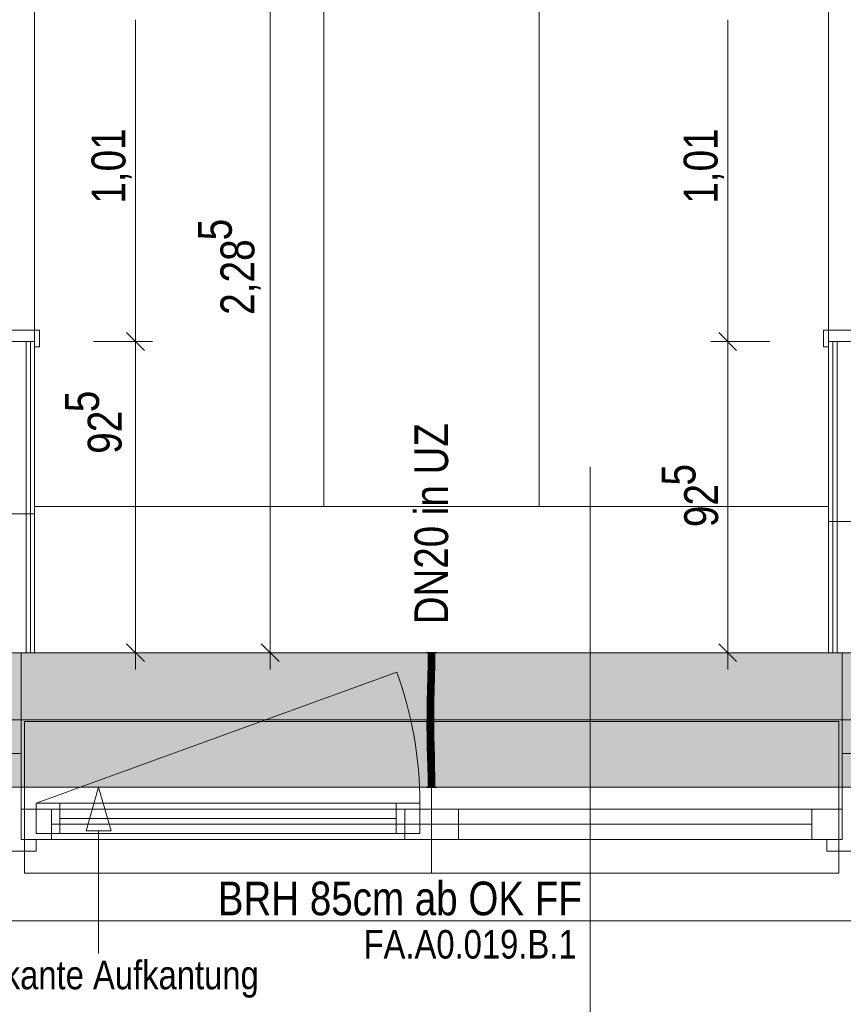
# Model space of a CAD drawing. Extents: x -620 to 300, y 62 to 1162.
# Tile 20 of 93: x -233 to -184, y 203 to 261. Entities that reach past the tile are written whole.
import ezdxf
from ezdxf.lldxf.tags import DXFTag

# ---------------------------------------------------------------- set-up
doc = ezdxf.new("R2010")
doc.units = 0
doc.layers.get('0').update_dxf_attribs({"lineweight": 13})
for name, color, linetype, lineweight, true_color in [('00 -Bauelemente -Dämmung innen', 7, 'Continuous', 9, 0xff7fe6), ('00 -Bauelemente -Gipskarton', 7, 'Continuous', 9, 0xff7fe6), ('30 -33 Aussenwände- 7 Fassade_ Elemente', 7, 'Continuous', 9, 0x00aacc), ('30 -34 Innenwände- 2 nichttragend', 7, 'Continuous', 18, 0xff7fe6), ('30 -34 Innenwände- 4 Türen_Fenster', 7, 'Continuous', 15, 0x9955ff), ('30 -35 Decken- 1 Konstruktion-Träger- Stahlbeton', 7, 'Continuous', 13, 0x33aa00), ('70 -72 Beschriftung- 1 Beschriftung allgemein', 7, 'Continuous', 9, 0xff6633), ('70 -72 Beschriftung- 2 Beschriftung Bauteile', 7, 'Continuous', 9, 0x9999ff), ('70 -72 Beschriftung- 8 barrierefrei', 7, 'fein_strichliert-A06G94JU8I', 9, 0x888888), ('70 -75 Raumstempel-2 Verweislinie', 7, 'Continuous', 9, 0xff6600), ('70 -76 Bemaßung- 2 Allgemein', 9, 'Continuous', 5, 0x808080), ('E_Leerrohr 20', 7, 'Continuous', 13, 0xcc0099), ('E_Leerrohr 20-Shading', 7, 'Continuous', 13, 0xcc0099), ('iwb_Schraffur_Unterzug', 7, 'Continuous', 5, 0xffffcc)]:
    doc.layers.add(name, color=color, linetype=linetype, lineweight=lineweight, true_color=true_color)
for name, color, linetype, lineweight in [('70 -71 Achsen- 1 Gebäudeachsen', 7, 'STRICHPUNKT2-A06G94JT8I', 18), ('70 -75 Raumstempel- 3 Wandstempel', 7, 'Continuous', 50), ('Detailelementbeschriftung', 7, 'Continuous', 9)]:
    doc.layers.add(name, color=color, linetype=linetype, lineweight=lineweight)
doc.styles.get("Standard").update_dxf_attribs({"font": 'ARIALN.TTF'})
tags = doc.linetypes.add('fein_strichliert-A06G94JU8I', pattern=[4, 1, -2, 1]).pattern_tags.tags
tags[8:9] = [DXFTag(74, 4), DXFTag(75, 0), DXFTag(340, '0'), DXFTag(46, 0.0), DXFTag(50, 0.0), DXFTag(44, 0.0), DXFTag(45, 0.0)]
tags[6:7] = [DXFTag(74, 4), DXFTag(75, 0), DXFTag(340, '0'), DXFTag(46, 0.0), DXFTag(50, 0.0), DXFTag(44, 0.0), DXFTag(45, 0.0)]
tags[4:5] = [DXFTag(74, 4), DXFTag(75, 0), DXFTag(340, '0'), DXFTag(46, 0.0), DXFTag(50, 0.0), DXFTag(44, 0.0), DXFTag(45, 0.0)]
tags = doc.linetypes.add('STRICHPUNKT2', pattern=[12.7, 6.35, -3.175, 0, -3.175]).pattern_tags.tags
tags[10:11] = [DXFTag(74, 4), DXFTag(75, 0), DXFTag(340, '0'), DXFTag(46, 0.0), DXFTag(50, 0.0), DXFTag(44, 0.0), DXFTag(45, 0.0)]
tags[8:9] = [DXFTag(74, 4), DXFTag(75, 0), DXFTag(340, '0'), DXFTag(46, 0.0), DXFTag(50, 0.0), DXFTag(44, 0.0), DXFTag(45, 0.0)]
tags[6:7] = [DXFTag(74, 4), DXFTag(75, 0), DXFTag(340, '0'), DXFTag(46, 0.0), DXFTag(50, 0.0), DXFTag(44, 0.0), DXFTag(45, 0.0)]
tags[4:5] = [DXFTag(74, 4), DXFTag(75, 0), DXFTag(340, '0'), DXFTag(46, 0.0), DXFTag(50, 0.0), DXFTag(44, 0.0), DXFTag(45, 0.0)]
tags = doc.linetypes.add('STRICHPUNKT2-A06G94JT8I', pattern=[12.7, 6.35, -3.175, 0, -3.175]).pattern_tags.tags
tags[10:11] = [DXFTag(74, 4), DXFTag(75, 0), DXFTag(340, '0'), DXFTag(46, 0.0), DXFTag(50, 0.0), DXFTag(44, 0.0), DXFTag(45, 0.0)]
tags[8:9] = [DXFTag(74, 4), DXFTag(75, 0), DXFTag(340, '0'), DXFTag(46, 0.0), DXFTag(50, 0.0), DXFTag(44, 0.0), DXFTag(45, 0.0)]
tags[6:7] = [DXFTag(74, 4), DXFTag(75, 0), DXFTag(340, '0'), DXFTag(46, 0.0), DXFTag(50, 0.0), DXFTag(44, 0.0), DXFTag(45, 0.0)]
tags[4:5] = [DXFTag(74, 4), DXFTag(75, 0), DXFTag(340, '0'), DXFTag(46, 0.0), DXFTag(50, 0.0), DXFTag(44, 0.0), DXFTag(45, 0.0)]

# ---------------------------------------------------------------- blocks, each defined once
blk = doc.blocks.new('Shading-A06G94IR8I', base_point=(-208.538, 220.71))
at = {"layer": 'E_Leerrohr 20-Shading', "color": 223, "true_color": 0xc67fb4}
for points in [[(-208.819, 223.614), (-208.877, 223.614), (-208.825, 222.891), (-208.884, 222.892)], [(-208.522, 223.614), (-208.536, 223.614), (-208.53, 222.886), (-208.542, 222.887)], [(-208.488, 222.886), (-208.477, 223.614), (-208.53, 222.886), (-208.522, 223.614)], [(-208.484, 222.886), (-208.477, 223.614), (-208.488, 222.886)], [(-208.825, 222.891), (-208.884, 222.892), (-208.842, 222.167), (-208.899, 222.169)], [(-208.84, 222.167), (-208.825, 222.891), (-208.842, 222.167)], [(-208.53, 222.886), (-208.542, 222.887), (-208.55, 222.16), (-208.558, 222.16)], [(-208.55, 222.16), (-208.534, 222.16), (-208.53, 222.886), (-208.512, 222.886)], [(-208.534, 222.16), (-208.514, 222.159), (-208.512, 222.886), (-208.488, 222.886)], [(-208.499, 222.159), (-208.484, 222.886), (-208.514, 222.159), (-208.488, 222.886)], [(-208.842, 222.167), (-208.899, 222.169), (-208.865, 221.443), (-208.919, 221.444)], [(-208.865, 221.443), (-208.861, 221.443), (-208.842, 222.167), (-208.84, 222.167)], [(-208.861, 221.443), (-208.86, 221.443), (-208.84, 222.167)], [(-208.55, 222.16), (-208.558, 222.16), (-208.575, 221.435), (-208.577, 221.435)], [(-208.55, 222.16), (-208.575, 221.435), (-208.549, 222.16), (-208.572, 221.435)], [(-208.572, 221.435), (-208.561, 221.435), (-208.549, 222.16), (-208.534, 222.16)], [(-208.561, 221.435), (-208.548, 221.435), (-208.534, 222.16), (-208.514, 222.159)], [(-208.519, 221.434), (-208.499, 222.159), (-208.548, 221.435), (-208.514, 222.159)], [(-208.938, 220.719), (-208.873, 221.169), (-208.919, 221.444), (-208.865, 221.443)], [(-208.865, 221.443), (-208.873, 221.169), (-208.861, 221.443), (-208.867, 221.207)], [(-208.867, 221.207), (-208.866, 221.217), (-208.861, 221.443), (-208.86, 221.443)], [(-208.575, 221.435), (-208.584, 221.174), (-208.572, 221.435), (-208.583, 221.064)], [(-208.575, 221.435), (-208.577, 221.435), (-208.584, 221.174)], [(-208.583, 221.064), (-208.582, 220.868), (-208.572, 221.435), (-208.561, 221.435)], [(-208.582, 220.868), (-208.58, 220.711), (-208.561, 221.435), (-208.548, 221.435)], [(-208.538, 220.71), (-208.519, 221.434), (-208.58, 220.711), (-208.548, 221.435)], [(-208.888, 220.718), (-208.938, 220.719), (-208.912, 219.991), (-208.951, 219.992)], [(-208.888, 220.718), (-208.883, 220.848), (-208.938, 220.719), (-208.873, 221.169)], [(-208.893, 219.991), (-208.879, 220.718), (-208.912, 219.991), (-208.888, 220.718)], [(-208.879, 220.718), (-208.866, 221.217), (-208.888, 220.718)], [(-208.873, 221.169), (-208.883, 220.848), (-208.867, 221.207), (-208.869, 221.153)], [(-208.869, 221.153), (-208.866, 221.217), (-208.867, 221.207)], [(-208.584, 221.174), (-208.596, 220.711), (-208.583, 221.064), (-208.594, 220.711)], [(-208.594, 220.711), (-208.587, 220.711), (-208.583, 221.064), (-208.582, 220.868)], [(-208.587, 220.711), (-208.58, 220.711), (-208.582, 220.868)], [(-208.607, 219.988), (-208.587, 220.711), (-208.61, 219.988), (-208.594, 220.711)], [(-208.594, 220.711), (-208.596, 220.711), (-208.61, 219.988)], [(-208.603, 219.988), (-208.58, 220.711), (-208.607, 219.988), (-208.587, 220.711)], [(-208.603, 219.988), (-208.602, 219.988), (-208.593, 220.316)], [(-208.602, 219.988), (-208.58, 220.711), (-208.593, 220.316)], [(-208.602, 219.988), (-208.551, 219.987), (-208.58, 220.711), (-208.538, 220.71)], [(-208.917, 219.264), (-208.914, 219.631), (-208.954, 219.264), (-208.953, 219.631)], [(-208.914, 219.631), (-208.912, 219.991), (-208.953, 219.631), (-208.951, 219.992)], [(-208.896, 219.264), (-208.893, 219.991), (-208.917, 219.264), (-208.912, 219.991)], [(-208.611, 219.625), (-208.612, 219.463), (-208.606, 219.625), (-208.61, 219.325)], [(-208.612, 219.463), (-208.611, 219.625), (-208.611, 219.625)], [(-208.606, 219.625), (-208.603, 219.988), (-208.611, 219.625), (-208.607, 219.988)], [(-208.611, 219.625), (-208.607, 219.988), (-208.611, 219.625), (-208.61, 219.988)], [(-208.609, 219.265), (-208.554, 219.266), (-208.606, 219.625), (-208.553, 219.624)], [(-208.606, 219.625), (-208.553, 219.624), (-208.602, 219.988), (-208.551, 219.987)], [(-208.606, 219.625), (-208.602, 219.988), (-208.606, 219.698)], [(-208.602, 219.988), (-208.603, 219.988), (-208.606, 219.698)], [(-208.917, 219.264), (-208.954, 219.264), (-208.903, 218.653), (-208.946, 218.653)], [(-208.888, 218.654), (-208.896, 219.264), (-208.903, 218.653), (-208.917, 219.264)], [(-208.613, 219.265), (-208.61, 219.265), (-208.612, 219.463), (-208.61, 219.325)], [(-208.61, 219.265), (-208.609, 219.265), (-208.61, 219.325)], [(-208.595, 218.659), (-208.609, 219.265), (-208.605, 218.659), (-208.61, 219.265)], [(-208.547, 218.66), (-208.554, 219.266), (-208.595, 218.659), (-208.609, 219.265)], [(-208.903, 218.653), (-208.946, 218.653), (-208.878, 218.044), (-208.932, 218.042)], [(-208.873, 218.044), (-208.888, 218.654), (-208.878, 218.044), (-208.903, 218.653)], [(-208.595, 218.659), (-208.605, 218.659), (-208.57, 218.052), (-208.59, 218.052)], [(-208.532, 218.053), (-208.547, 218.66), (-208.57, 218.052), (-208.595, 218.659)], [(-208.932, 218.042), (-208.91, 217.875), (-208.878, 218.044), (-208.869, 217.875)], [(-208.91, 217.875), (-208.932, 218.042), (-208.927, 217.875)], [(-208.913, 217.434), (-208.855, 217.435), (-208.927, 217.875), (-208.91, 217.875)], [(-208.91, 217.875), (-208.855, 217.435), (-208.869, 217.875), (-208.866, 217.806)], [(-208.866, 217.806), (-208.873, 218.044), (-208.878, 218.044)], [(-208.561, 217.878), (-208.57, 218.052), (-208.585, 217.877), (-208.59, 218.052)], [(-208.539, 217.445), (-208.561, 217.878), (-208.572, 217.444), (-208.585, 217.877)], [(-208.527, 217.878), (-208.532, 218.053), (-208.561, 217.878), (-208.57, 218.052)], [(-208.539, 217.445), (-208.514, 217.445), (-208.561, 217.878), (-208.527, 217.878)], [(-208.855, 217.435), (-208.913, 217.434), (-208.837, 216.827), (-208.896, 216.826)], [(-208.539, 217.445), (-208.572, 217.444), (-208.509, 216.836), (-208.555, 216.834)], [(-208.496, 216.836), (-208.514, 217.445), (-208.509, 216.836), (-208.539, 217.445)], [(-208.837, 216.827), (-208.896, 216.826), (-208.825, 216.22), (-208.883, 216.219)], [(-208.824, 216.22), (-208.837, 216.827), (-208.825, 216.22), (-208.837, 216.827)], [(-208.509, 216.836), (-208.555, 216.834), (-208.486, 216.225), (-208.541, 216.224)], [(-208.483, 216.225), (-208.496, 216.836), (-208.486, 216.225), (-208.509, 216.836)], [(-208.825, 216.22), (-208.883, 216.219), (-208.823, 215.614), (-208.877, 215.614)], [(-208.819, 215.614), (-208.824, 216.22), (-208.823, 215.614), (-208.825, 216.22)], [(-208.477, 215.614), (-208.486, 216.225), (-208.536, 215.614), (-208.541, 216.224)], [(-208.477, 215.614), (-208.483, 216.225), (-208.486, 216.225)]]:
    blk.add_solid(points, dxfattribs=at)
at = {"layer": 'E_Leerrohr 20-Shading', "color": 231, "true_color": 0xe17fc9}
for points in [[(-208.712, 223.614), (-208.819, 223.614), (-208.712, 222.889), (-208.825, 222.891)], [(-208.684, 222.889), (-208.677, 223.614), (-208.712, 222.889), (-208.712, 223.614)], [(-208.677, 223.614), (-208.684, 222.889), (-208.679, 222.889)], [(-208.679, 222.889), (-208.673, 222.889), (-208.677, 223.614)], [(-208.673, 222.889), (-208.542, 222.887), (-208.677, 223.614), (-208.536, 223.614)], [(-208.78, 222.89), (-208.825, 222.891), (-208.777, 222.166), (-208.84, 222.167)], [(-208.717, 222.164), (-208.712, 222.889), (-208.777, 222.166), (-208.78, 222.89)], [(-208.699, 222.164), (-208.684, 222.889), (-208.717, 222.164), (-208.712, 222.889)], [(-208.684, 222.889), (-208.699, 222.164), (-208.694, 222.164)], [(-208.684, 222.164), (-208.679, 222.889), (-208.694, 222.164), (-208.684, 222.889)], [(-208.684, 222.164), (-208.662, 222.163), (-208.679, 222.889), (-208.673, 222.889)], [(-208.662, 222.163), (-208.558, 222.16), (-208.673, 222.889), (-208.542, 222.887)], [(-208.777, 222.166), (-208.84, 222.167), (-208.776, 221.441), (-208.86, 221.443)], [(-208.776, 221.441), (-208.732, 221.439), (-208.777, 222.166), (-208.72, 222.164)], [(-208.732, 221.439), (-208.723, 221.439), (-208.72, 222.164), (-208.717, 222.164)], [(-208.719, 221.439), (-208.699, 222.164), (-208.723, 221.439), (-208.717, 222.164)], [(-208.684, 222.164), (-208.699, 222.164), (-208.689, 221.438), (-208.719, 221.439)], [(-208.689, 221.438), (-208.648, 221.437), (-208.684, 222.164), (-208.662, 222.163)], [(-208.648, 221.437), (-208.577, 221.435), (-208.662, 222.163), (-208.558, 222.16)], [(-208.86, 221.443), (-208.866, 221.217), (-208.776, 221.441), (-208.775, 221.358)], [(-208.775, 221.358), (-208.866, 221.217), (-208.775, 220.859)], [(-208.776, 221.441), (-208.775, 221.358), (-208.732, 221.439), (-208.732, 221.426)], [(-208.732, 221.426), (-208.775, 221.358), (-208.743, 220.734), (-208.775, 220.859)], [(-208.738, 220.714), (-208.723, 221.439), (-208.743, 220.734), (-208.732, 221.426)], [(-208.723, 221.439), (-208.738, 220.714), (-208.726, 221.175)], [(-208.732, 221.426), (-208.723, 221.439), (-208.732, 221.439)], [(-208.726, 221.175), (-208.719, 221.439), (-208.723, 221.439)], [(-208.691, 221.175), (-208.689, 221.438), (-208.726, 221.175), (-208.719, 221.439)], [(-208.689, 221.438), (-208.691, 221.175), (-208.648, 221.437), (-208.643, 221.174)], [(-208.648, 221.437), (-208.643, 221.174), (-208.577, 221.435), (-208.584, 221.174)], [(-208.857, 220.717), (-208.879, 220.718), (-208.847, 219.991), (-208.893, 219.991)], [(-208.866, 221.217), (-208.879, 220.718), (-208.857, 220.717)], [(-208.857, 220.717), (-208.774, 220.715), (-208.866, 221.217), (-208.775, 220.859)], [(-208.847, 219.991), (-208.77, 219.99), (-208.857, 220.717), (-208.774, 220.715)], [(-208.775, 220.859), (-208.774, 220.715), (-208.743, 220.734), (-208.743, 220.714)], [(-208.743, 220.714), (-208.738, 220.714), (-208.743, 220.734)], [(-208.726, 221.175), (-208.738, 220.714), (-208.723, 221.175), (-208.734, 220.714)], [(-208.734, 220.714), (-208.72, 220.714), (-208.723, 221.175), (-208.712, 221.175)], [(-208.72, 220.714), (-208.695, 220.713), (-208.712, 221.175), (-208.691, 221.175)], [(-208.691, 221.175), (-208.695, 220.713), (-208.643, 221.174), (-208.635, 220.712)], [(-208.643, 221.174), (-208.635, 220.712), (-208.584, 221.174), (-208.596, 220.711)], [(-208.774, 220.715), (-208.77, 219.99), (-208.743, 220.714), (-208.751, 219.99)], [(-208.751, 219.99), (-208.738, 220.714), (-208.743, 220.714)], [(-208.734, 220.714), (-208.738, 220.714), (-208.748, 219.99), (-208.751, 219.99)], [(-208.73, 219.989), (-208.72, 220.714), (-208.748, 219.99), (-208.734, 220.714)], [(-208.699, 219.989), (-208.695, 220.713), (-208.73, 219.989), (-208.72, 220.714)], [(-208.699, 219.989), (-208.625, 219.988), (-208.695, 220.713), (-208.635, 220.712)], [(-208.635, 220.712), (-208.625, 219.988), (-208.597, 220.711), (-208.618, 219.988)], [(-208.618, 219.988), (-208.61, 219.988), (-208.597, 220.711), (-208.596, 220.711)], [(-208.847, 219.991), (-208.893, 219.991), (-208.845, 219.265), (-208.896, 219.264)], [(-208.847, 219.991), (-208.846, 219.629), (-208.77, 219.99), (-208.766, 219.628)], [(-208.846, 219.629), (-208.845, 219.265), (-208.766, 219.628), (-208.761, 219.265)], [(-208.77, 219.99), (-208.766, 219.628), (-208.751, 219.99), (-208.753, 219.628)], [(-208.762, 219.628), (-208.766, 219.628), (-208.758, 219.265), (-208.761, 219.265)], [(-208.753, 219.628), (-208.762, 219.628), (-208.754, 219.265), (-208.758, 219.265)], [(-208.735, 219.265), (-208.753, 219.628), (-208.754, 219.265)], [(-208.735, 219.265), (-208.73, 219.989), (-208.753, 219.628), (-208.748, 219.99)], [(-208.748, 219.99), (-208.751, 219.99), (-208.753, 219.628)], [(-208.7, 219.462), (-208.699, 219.989), (-208.733, 219.461), (-208.73, 219.989)], [(-208.699, 219.989), (-208.7, 219.462), (-208.625, 219.988), (-208.624, 219.463)], [(-208.61, 219.988), (-208.625, 219.988), (-208.615, 219.463), (-208.624, 219.463)], [(-208.61, 219.988), (-208.615, 219.463), (-208.611, 219.625)], [(-208.615, 219.463), (-208.612, 219.463), (-208.611, 219.625)], [(-208.845, 219.265), (-208.896, 219.264), (-208.85, 218.654), (-208.888, 218.654)], [(-208.85, 218.654), (-208.748, 218.656), (-208.845, 219.265), (-208.761, 219.265)], [(-208.761, 219.265), (-208.748, 218.656), (-208.758, 219.265), (-208.747, 218.656)], [(-208.747, 218.656), (-208.754, 219.265), (-208.758, 219.265)], [(-208.735, 219.265), (-208.754, 219.265), (-208.733, 218.657), (-208.747, 218.656)], [(-208.735, 219.265), (-208.7, 219.265), (-208.733, 219.461), (-208.7, 219.462)], [(-208.698, 218.657), (-208.7, 219.265), (-208.733, 218.657), (-208.735, 219.265)], [(-208.624, 219.463), (-208.7, 219.462), (-208.625, 219.265), (-208.7, 219.265)], [(-208.625, 219.265), (-208.7, 219.265), (-208.629, 219.137)], [(-208.629, 219.137), (-208.7, 219.265), (-208.641, 218.658), (-208.698, 218.657)], [(-208.624, 219.129), (-208.629, 219.137), (-208.637, 218.658), (-208.641, 218.658)], [(-208.637, 218.658), (-208.628, 218.659), (-208.624, 219.129)], [(-208.623, 219.265), (-208.625, 219.265), (-208.624, 219.129), (-208.629, 219.137)], [(-208.613, 219.265), (-208.624, 219.129), (-208.618, 218.659), (-208.628, 218.659)], [(-208.624, 219.463), (-208.625, 219.265), (-208.623, 219.369)], [(-208.625, 219.265), (-208.623, 219.265), (-208.623, 219.369)], [(-208.615, 219.463), (-208.624, 219.463), (-208.62, 219.265), (-208.623, 219.265)], [(-208.623, 219.265), (-208.624, 219.129), (-208.62, 219.265)], [(-208.624, 219.129), (-208.613, 219.265), (-208.62, 219.265)], [(-208.612, 219.463), (-208.615, 219.463), (-208.613, 219.265), (-208.62, 219.265)], [(-208.613, 219.265), (-208.618, 218.659), (-208.605, 218.659)], [(-208.85, 218.654), (-208.888, 218.654), (-208.861, 218.044), (-208.873, 218.044)], [(-208.861, 218.044), (-208.732, 218.048), (-208.85, 218.654), (-208.748, 218.656)], [(-208.732, 218.048), (-208.747, 218.656), (-208.748, 218.656)], [(-208.733, 218.657), (-208.747, 218.656), (-208.728, 218.048), (-208.732, 218.048)], [(-208.693, 218.049), (-208.698, 218.657), (-208.728, 218.048), (-208.733, 218.657)], [(-208.698, 218.657), (-208.693, 218.049), (-208.637, 218.658), (-208.656, 218.05)], [(-208.656, 218.05), (-208.639, 218.05), (-208.637, 218.658), (-208.628, 218.659)], [(-208.639, 218.05), (-208.59, 218.052), (-208.628, 218.659), (-208.605, 218.659)], [(-208.861, 218.044), (-208.873, 218.044), (-208.866, 217.806)], [(-208.866, 217.806), (-208.714, 217.439), (-208.864, 217.875), (-208.727, 217.877)], [(-208.714, 217.439), (-208.866, 217.806), (-208.855, 217.435)], [(-208.727, 217.877), (-208.732, 218.048), (-208.864, 217.875), (-208.861, 218.044)], [(-208.728, 218.048), (-208.732, 218.048), (-208.727, 217.877)], [(-208.688, 217.44), (-208.693, 218.049), (-208.727, 217.877), (-208.728, 218.048)], [(-208.688, 217.44), (-208.727, 217.877), (-208.714, 217.439)], [(-208.693, 218.049), (-208.688, 217.44), (-208.656, 218.05), (-208.675, 217.441)], [(-208.675, 217.441), (-208.652, 217.441), (-208.656, 218.05), (-208.639, 218.05)], [(-208.639, 218.05), (-208.652, 217.441), (-208.585, 217.877), (-208.592, 217.443)], [(-208.639, 218.05), (-208.585, 217.877), (-208.59, 218.052)], [(-208.592, 217.443), (-208.572, 217.444), (-208.585, 217.877)], [(-208.714, 217.439), (-208.855, 217.435), (-208.696, 216.831), (-208.837, 216.827)], [(-208.688, 217.44), (-208.714, 217.439), (-208.683, 216.831), (-208.696, 216.831)], [(-208.688, 217.44), (-208.685, 217.129), (-208.675, 217.441)], [(-208.685, 217.129), (-208.652, 217.441), (-208.675, 217.441)], [(-208.685, 217.129), (-208.683, 216.831), (-208.652, 217.441), (-208.664, 216.832)], [(-208.652, 217.441), (-208.664, 216.832), (-208.592, 217.443), (-208.602, 216.833)], [(-208.602, 216.833), (-208.555, 216.834), (-208.592, 217.443), (-208.572, 217.444)], [(-208.828, 216.828), (-208.837, 216.827), (-208.824, 216.22)], [(-208.683, 216.222), (-208.696, 216.831), (-208.824, 216.22), (-208.828, 216.828)], [(-208.683, 216.831), (-208.696, 216.831), (-208.679, 216.222), (-208.683, 216.222)], [(-208.679, 216.222), (-208.674, 216.222), (-208.683, 216.831), (-208.664, 216.832)], [(-208.664, 216.832), (-208.674, 216.222), (-208.602, 216.833), (-208.611, 216.223)], [(-208.611, 216.223), (-208.541, 216.224), (-208.602, 216.833), (-208.555, 216.834)], [(-208.683, 216.222), (-208.824, 216.22), (-208.677, 215.614), (-208.819, 215.614)], [(-208.679, 216.222), (-208.683, 216.222), (-208.677, 215.614)], [(-208.677, 215.614), (-208.674, 216.222), (-208.679, 216.222)], [(-208.677, 215.614), (-208.536, 215.614), (-208.674, 216.222), (-208.541, 216.224)]]:
    blk.add_solid(points, dxfattribs=at)
blk = doc.blocks.new('Shading-A06G94IT8I', base_point=(-208.677, 222.826))
at = {"layer": 'E_Leerrohr 20-Shading', "color": 213, "true_color": 0xd67fc0}
for points in [[(-209.007, 223.614), (-208.677, 223.614), (-209.007, 223.626), (-208.677, 223.626)], [(-208.877, 222.826), (-208.677, 222.826), (-208.877, 223.614), (-208.677, 223.614)], [(-208.677, 223.626), (-208.677, 223.614), (-208.612, 223.626), (-208.612, 223.614)], [(-208.677, 222.826), (-208.477, 222.826), (-208.677, 223.614), (-208.477, 223.614)], [(-208.612, 223.614), (-208.347, 223.614), (-208.612, 223.626), (-208.347, 223.626)]]:
    blk.add_solid(points, dxfattribs=at)
blk = doc.blocks.new('Shading-A06G94IV8I', base_point=(-208.477, 216.402))
at = {"layer": 'E_Leerrohr 20-Shading', "color": 213, "true_color": 0xd67fc0}
for points in [[(-208.677, 216.402), (-208.877, 216.402), (-208.677, 215.614), (-208.877, 215.614)], [(-208.477, 216.402), (-208.677, 216.402), (-208.477, 215.614), (-208.677, 215.614)], [(-208.677, 215.614), (-209.007, 215.614), (-208.677, 215.602), (-209.007, 215.602)], [(-208.612, 215.614), (-208.677, 215.614), (-208.612, 215.602), (-208.677, 215.602)], [(-208.347, 215.602), (-208.347, 215.614), (-208.612, 215.602), (-208.612, 215.614)]]:
    blk.add_solid(points, dxfattribs=at)
blk = doc.blocks.new('Referenz-A06G94JV8I')
at = {"layer": '00 -Bauelemente -Dämmung innen', "color": 0, "linetype": 'Continuous', "lineweight": -2, "ltscale": 0.13}
for p, q in [((-232.777, 242.114), (-232.777, 223.614)), ((-184.577, 223.614), (-184.577, 242.114))]:
    blk.add_line(p, q, dxfattribs=at)
at = {"layer": '00 -Bauelemente -Gipskarton', "color": 0, "linetype": 'Continuous', "lineweight": -2, "ltscale": 0.13}
for p, q in [((-232.777, 242.114), (-232.777, 223.614)), ((-232.527, 242.114), (-232.527, 223.614)), ((-232.277, 242.114), (-232.277, 223.614)), ((-185.077, 223.614), (-185.077, 242.114)), ((-184.827, 223.614), (-184.827, 242.114)), ((-184.577, 223.614), (-184.577, 242.114))]:
    blk.add_line(p, q, dxfattribs=at)
at = {"layer": '30 -33 Aussenwände- 7 Fassade_ Elemente', "color": 0, "linetype": 'Continuous', "lineweight": -2, "ltscale": 0.13}
for p, q in [((-286.577, 223.614), (-130.777, 223.614)), ((-235.477, 223.614), (-233.077, 223.614)), ((-233.077, 223.614), (-233.077, 217.614)), ((-184.277, 223.614), (-181.877, 223.614)), ((-184.277, 217.614), (-184.277, 223.614)), ((-235.477, 217.614), (-233.077, 217.614)), ((-233.077, 217.614), (-235.477, 217.614)), ((-233.077, 217.614), (-233.077, 212.514)), ((-184.277, 217.614), (-181.877, 217.614)), ((-181.877, 217.614), (-184.277, 217.614)), ((-184.277, 212.514), (-184.277, 217.614)), ((-233.077, 212.514), (-233.077, 214.314)), ((-233.077, 212.514), (-233.077, 214.314)), ((-233.077, 214.314), (-208.677, 214.314)), ((-233.077, 214.314), (-231.277, 214.314)), ((-232.177, 212.864), (-232.177, 214.664)), ((-232.177, 212.864), (-232.177, 214.664)), ((-232.177, 214.664), (-230.777, 214.664)), ((-232.177, 214.664), (-209.377, 214.664)), ((-231.277, 214.314), (-231.277, 212.514)), ((-230.777, 214.664), (-230.777, 212.864)), ((-210.777, 212.864), (-210.777, 214.664)), ((-210.777, 214.664), (-209.377, 214.664)), ((-210.277, 214.314), (-208.677, 214.314)), ((-210.277, 212.514), (-210.277, 214.314)), ((-209.377, 214.664), (-209.377, 212.864)), ((-209.377, 214.664), (-209.377, 212.864)), ((-208.677, 214.314), (-207.077, 214.314)), ((-208.677, 212.514), (-208.677, 214.314)), ((-208.677, 214.314), (-184.277, 214.314)), ((-208.677, 212.514), (-208.677, 214.314)), ((-207.077, 214.314), (-207.077, 212.514)), ((-186.077, 214.314), (-184.277, 214.314)), ((-186.077, 212.514), (-186.077, 214.314)), ((-184.277, 214.314), (-184.277, 212.514)), ((-184.277, 214.314), (-184.277, 212.514)), ((-210.777, 213.764), (-230.777, 213.764)), ((-207.077, 213.414), (-186.077, 213.414)), ((-209.377, 212.864), (-232.177, 212.864)), ((-230.777, 212.864), (-232.177, 212.864)), ((-209.377, 212.864), (-210.777, 212.864)), ((-231.277, 212.514), (-233.077, 212.514)), ((-208.677, 212.514), (-233.077, 212.514)), ((-233.077, 212.514), (-232.177, 212.514)), ((-232.177, 212.514), (-232.177, 211.814)), ((-208.677, 212.514), (-210.277, 212.514)), ((-184.277, 212.514), (-208.677, 212.514)), ((-207.077, 212.514), (-208.677, 212.514)), ((-184.277, 212.514), (-186.077, 212.514)), ((-185.177, 211.814), (-185.177, 212.514)), ((-185.177, 212.514), (-184.277, 212.514)), ((-232.177, 211.814), (-236.377, 211.814)), ((-180.977, 211.814), (-185.177, 211.814)), ((-134.077, 207.674), (-289.777, 207.674))]:
    blk.add_line(p, q, dxfattribs=at)
at = {"layer": '30 -33 Aussenwände- 7 Fassade_ Elemente', "color": 0, "linetype": 'fein_strichliert-A06G94JU8I', "lineweight": -2, "ltscale": 0.13}
blk.add_line((-232.177, 214.664), (-210.752, 222.462), dxfattribs=at)
at = {"layer": '30 -33 Aussenwände- 7 Fassade_ Elemente', "color": 0, "lineweight": -2}
for p, q in [((-232.877, 219.514), (-232.877, 214.314)), ((-208.677, 219.514), (-232.877, 219.514)), ((-184.477, 219.514), (-232.877, 219.514)), ((-208.677, 214.314), (-208.677, 219.514)), ((-184.477, 219.514), (-208.677, 219.514)), ((-184.477, 214.314), (-184.477, 219.514)), ((-232.877, 214.314), (-232.877, 212.514)), ((-231.277, 214.314), (-232.877, 214.314)), ((-232.177, 214.664), (-230.777, 214.664)), ((-232.177, 214.664), (-232.177, 212.864)), ((-231.277, 214.314), (-186.077, 214.314)), ((-231.277, 214.314), (-231.277, 212.514)), ((-230.777, 212.864), (-230.777, 214.664)), ((-230.777, 214.664), (-210.777, 214.664)), ((-210.777, 214.664), (-209.377, 214.664)), ((-210.777, 212.864), (-210.777, 214.664)), ((-210.277, 212.514), (-210.277, 214.314)), ((-210.277, 214.314), (-208.677, 214.314)), ((-209.377, 214.664), (-209.377, 212.864)), ((-207.077, 214.314), (-208.677, 214.314)), ((-208.677, 214.314), (-208.677, 212.514)), ((-207.077, 214.314), (-186.077, 214.314)), ((-207.077, 212.514), (-207.077, 214.314)), ((-186.077, 212.514), (-186.077, 214.314)), ((-186.077, 214.314), (-184.477, 214.314)), ((-184.477, 214.314), (-184.477, 212.514)), ((-210.777, 213.764), (-230.777, 213.764)), ((-231.277, 213.414), (-186.077, 213.414)), ((-207.077, 213.414), (-186.077, 213.414)), ((-230.777, 212.864), (-232.177, 212.864)), ((-210.777, 212.864), (-230.777, 212.864)), ((-209.377, 212.864), (-210.777, 212.864)), ((-232.877, 210.514), (-232.877, 212.514)), ((-232.877, 212.514), (-231.277, 212.514)), ((-186.077, 212.514), (-231.277, 212.514)), ((-210.277, 212.514), (-231.277, 212.514)), ((-208.677, 212.514), (-210.277, 212.514)), ((-208.677, 212.514), (-207.077, 212.514)), ((-208.677, 210.514), (-208.677, 212.514)), ((-186.077, 212.514), (-207.077, 212.514)), ((-184.477, 212.514), (-186.077, 212.514)), ((-184.477, 212.514), (-184.477, 210.514)), ((-208.677, 210.514), (-232.877, 210.514)), ((-184.477, 210.514), (-232.877, 210.514)), ((-184.477, 210.514), (-208.677, 210.514))]:
    blk.add_line(p, q, dxfattribs=at)
at = {"layer": '30 -33 Aussenwände- 7 Fassade_ Elemente', "color": 0, "linetype": 'fein_strichliert-A06G94JU8I', "lineweight": -2, "ltscale": 0.13}
blk.add_ellipse((-232.177, 214.664), major_axis=(22.8, 0), ratio=1, start_param=0, end_param=0.349066, dxfattribs=at)
at = {"layer": '30 -34 Innenwände- 2 nichttragend', "color": 0, "linetype": 'Continuous', "lineweight": -2, "ltscale": 0.13}
for p, q in [((-232.277, 242.114), (-232.277, 223.614)), ((-232.277, 242.114), (-232.277, 241.794)), ((-185.077, 242.114), (-185.077, 241.794)), ((-185.077, 223.614), (-185.077, 242.114))]:
    blk.add_line(p, q, dxfattribs=at)
at = {"layer": '30 -34 Innenwände- 4 Türen_Fenster', "color": 0, "linetype": 'fein_strichliert-A06G94JU8I', "lineweight": -2, "ltscale": 0.13}
for p, q in [((-232.277, 262.314), (-232.277, 242.114)), ((-185.077, 242.114), (-185.077, 262.314))]:
    blk.add_line(p, q, dxfattribs=at)
at = {"layer": '30 -34 Innenwände- 4 Türen_Fenster', "color": 0, "linetype": 'Continuous', "lineweight": -2, "ltscale": 0.13}
for p, q in [((-236.577, 242.794), (-231.977, 242.794)), ((-231.977, 242.794), (-231.977, 241.794)), ((-180.777, 242.794), (-185.377, 242.794)), ((-185.377, 242.794), (-185.377, 241.794)), ((-232.277, 242.114), (-236.277, 242.114)), ((-232.277, 241.794), (-232.277, 242.114)), ((-231.977, 241.794), (-232.277, 241.794)), ((-185.377, 241.794), (-185.077, 241.794)), ((-185.077, 241.794), (-185.077, 242.114)), ((-185.077, 242.114), (-181.077, 242.114))]:
    blk.add_line(p, q, dxfattribs=at)
at = {"layer": '30 -35 Decken- 1 Konstruktion-Träger- Stahlbeton', "color": 0, "linetype": 'fein_strichliert-A06G94JU8I', "lineweight": -2, "ltscale": 0.13}
for p, q in [((-452.177, 223.614), (34.823, 223.614)), ((-452.177, 215.614), (34.823, 215.614))]:
    blk.add_line(p, q, dxfattribs=at)
at = {"layer": '70 -71 Achsen- 1 Gebäudeachsen', "color": 0, "linetype": 'STRICHPUNKT2-A06G94JT8I', "lineweight": -2, "ltscale": 0.13}
blk.add_line((-539.606, 219.614), (75.163, 219.614), dxfattribs=at)
at = {"layer": '70 -72 Beschriftung- 2 Beschriftung Bauteile', "color": 0, "lineweight": -2}
for p, q in [((-228.471, 215.614), (-229.221, 213.016)), ((-227.721, 213.016), (-228.471, 215.614)), ((-229.221, 213.016), (-227.721, 213.016))]:
    blk.add_line(p, q, dxfattribs=at)
at = {"layer": '70 -72 Beschriftung- 2 Beschriftung Bauteile', "color": 0, "linetype": 'Continuous', "lineweight": -2, "ltscale": 0.13}
blk.add_line((-228.471, 213.016), (-228.471, 205.735), dxfattribs=at)
at = {"layer": '70 -72 Beschriftung- 8 barrierefrei', "color": 0, "linetype": 'fein_strichliert-A06G94JU8I', "lineweight": -2, "ltscale": 0.13}
for p, q in [((-232.277, 232.314), (-232.277, 262.314)), ((-215.077, 232.314), (-215.077, 262.314)), ((-202.277, 262.314), (-202.277, 232.314)), ((-185.077, 262.314), (-185.077, 232.314)), ((-202.277, 232.314), (-232.277, 232.314)), ((-185.077, 232.314), (-215.077, 232.314))]:
    blk.add_line(p, q, dxfattribs=at)
at = {"layer": '70 -75 Raumstempel- 3 Wandstempel', "color": 0, "linetype": 'Continuous', "lineweight": -2, "ltscale": 0.13}
for p, q in [((-236.277, 231.881), (-232.277, 231.881)), ((-181.077, 231.407), (-185.077, 231.407))]:
    blk.add_line(p, q, dxfattribs=at)
at = {"layer": '70 -75 Raumstempel-2 Verweislinie', "color": 0, "linetype": 'Continuous', "lineweight": -2, "ltscale": 0.13}
blk.add_line((-199.248, 234.657), (-199.248, 176.337), dxfattribs=at)
at = {"layer": '70 -76 Bemaßung- 2 Allgemein', "color": 0, "linetype": 'Continuous', "lineweight": -2, "ltscale": 0.13}
for p, q in [((-218.277, 224.674), (-218.277, 268.253)), ((-226.277, 243.174), (-226.277, 261.253)), ((-191.077, 243.174), (-191.077, 261.253)), ((-226.277, 241.114), (-226.277, 243.174)), ((-226.277, 243.114), (-226.277, 241.053)), ((-191.077, 241.114), (-191.077, 243.174)), ((-191.077, 243.114), (-191.077, 241.053)), ((-226.808, 242.644), (-225.747, 241.583)), ((-225.747, 241.583), (-226.808, 242.644)), ((-191.608, 242.644), (-190.547, 241.583)), ((-190.547, 241.583), (-191.608, 242.644)), ((-228.777, 242.114), (-225.277, 242.114)), ((-228.777, 242.114), (-225.277, 242.114)), ((-188.577, 242.114), (-192.077, 242.114)), ((-188.577, 242.114), (-192.077, 242.114)), ((-226.277, 224.674), (-226.277, 241.053)), ((-191.077, 224.674), (-191.077, 241.053)), ((-226.277, 222.614), (-226.277, 224.674)), ((-218.277, 222.614), (-218.277, 224.674)), ((-191.077, 222.614), (-191.077, 224.674)), ((-225.747, 223.083), (-226.808, 224.144)), ((-217.747, 223.083), (-218.808, 224.144)), ((-190.547, 223.083), (-191.608, 224.144)), ((-228.777, 223.614), (-225.277, 223.614)), ((-220.777, 223.614), (-217.277, 223.614)), ((-188.577, 223.614), (-192.077, 223.614))]:
    blk.add_line(p, q, dxfattribs=at)
at = {"layer": '30 -33 Aussenwände- 7 Fassade_ Elemente', "color": 0, "linetype": 'ByBlock', "lineweight": -2, "ltscale": 0.13, "insert": (-221.388, 210.003), "char_height": 2, "attachment_point": 1}
blk.add_mtext('{\\fArial Narrow;BRH 85cm ab OK FF}', dxfattribs=at)
at = {"layer": '70 -72 Beschriftung- 1 Beschriftung allgemein', "color": 0, "linetype": 'Continuous', "lineweight": -2, "ltscale": 0.13, "insert": (-212.724, 207.127), "char_height": 1.7, "attachment_point": 1}
blk.add_mtext('{\\fArial Narrow;FA.A0.019.B.1}', dxfattribs=at)
blk.add_mtext('{\\fArial Narrow;FA.A0.019.B.1}', dxfattribs=at)
at = {"layer": '70 -72 Beschriftung- 2 Beschriftung Bauteile', "color": 0, "linetype": 'Continuous', "lineweight": -2, "ltscale": 0.13, "insert": (-239.849, 205.303), "char_height": 1.7, "attachment_point": 1}
blk.add_mtext('{\\fArial Narrow;Außenkante Aufkantung}', dxfattribs=at)
at = {"layer": '70 -76 Bemaßung- 2 Allgemein', "color": 0, "linetype": 'Continuous', "lineweight": -2, "ltscale": 0.13, "char_height": 2.01377, "attachment_point": 1, "rotation": 90}
for s, insert in [('{\\fArial Narrow;1,01}', (-228.893, 250.307)), ('{\\fArial Narrow;1,01}', (-193.693, 250.307)), ('{\\fArial Narrow;5}', (-222.57, 248.13)), ('{\\fArial Narrow;2,28}', (-221.227, 243.704)), ('{\\fArial Narrow;5}', (-230.462, 237.912)), ('{\\fArial Narrow;92}', (-229.12, 235.439)), ('{\\fArial Narrow;5}', (-195.006, 233.553)), ('{\\fArial Narrow;92}', (-193.663, 231.08))]:
    blk.add_mtext(s, dxfattribs=dict(at, insert=insert))
blk = doc.blocks.new('Referenz-A06G94JX8I')
at = {"layer": 'iwb_Schraffur_Unterzug', "linetype": 'Continuous', "ltscale": 0.13}
for points in [[(-539.606, 223.614), (75.163, 223.614), (75.163, 221.683)], [(-539.606, 223.614), (75.163, 221.683), (-539.606, 220.433)], [(-452.176, 223.614), (75.163, 223.614), (75.163, 219.318)], [(-452.176, 223.614), (75.163, 219.318), (75.163, 215.614)], [(-452.176, 223.614), (75.163, 215.614), (-452.176, 215.614)], [(-539.606, 220.433), (75.163, 221.683), (75.163, 217.544)], [(-539.606, 220.433), (75.163, 217.544), (-539.606, 218.794)], [(-539.606, 218.794), (75.163, 217.544), (75.163, 215.614)], [(-539.606, 218.794), (75.163, 215.614), (-539.606, 215.614)]]:
    blk.add_solid(points, dxfattribs=at)
blk = doc.blocks.new('Enddeckel-A06G94QV8I')
at = {"color": 0, "linetype": 'ByBlock', "lineweight": -2, "ltscale": 0.13}
for p, q in [((-208.877, 216.402), (-208.877, 215.614)), ((-208.76, 216.402), (-208.877, 216.402)), ((-208.595, 216.402), (-208.76, 216.402)), ((-208.477, 216.402), (-208.595, 216.402)), ((-208.477, 215.614), (-208.477, 216.402)), ((-209.007, 215.614), (-209.007, 215.602)), ((-208.814, 215.614), (-209.007, 215.614)), ((-208.814, 215.602), (-209.007, 215.602)), ((-208.76, 215.614), (-208.877, 215.614)), ((-208.541, 215.614), (-208.814, 215.614)), ((-208.541, 215.602), (-208.814, 215.602)), ((-208.595, 215.614), (-208.76, 215.614)), ((-208.477, 215.614), (-208.595, 215.614)), ((-208.347, 215.614), (-208.541, 215.614)), ((-208.347, 215.602), (-208.541, 215.602)), ((-208.347, 215.602), (-208.347, 215.614))]:
    blk.add_line(p, q, dxfattribs=at)
at = {"color": 0, "linetype": 'STRICHPUNKT2', "lineweight": 5, "ltscale": 0.13}
blk.add_line((-208.677, 215.614), (-208.677, 216.402), dxfattribs=at)
blk = doc.blocks.new('Enddeckel-A06G94QX8I')
at = {"color": 0, "linetype": 'ByBlock', "lineweight": -2, "ltscale": 0.13}
for p, q in [((-209.007, 223.626), (-209.007, 223.614)), ((-209.007, 223.626), (-208.814, 223.626)), ((-209.007, 223.614), (-208.814, 223.614)), ((-208.877, 223.614), (-208.877, 222.826)), ((-208.877, 223.614), (-208.76, 223.614)), ((-208.814, 223.626), (-208.541, 223.626)), ((-208.814, 223.614), (-208.541, 223.614)), ((-208.76, 223.614), (-208.595, 223.614)), ((-208.595, 223.614), (-208.477, 223.614)), ((-208.541, 223.626), (-208.347, 223.626)), ((-208.541, 223.614), (-208.347, 223.614)), ((-208.477, 222.826), (-208.477, 223.614)), ((-208.347, 223.614), (-208.347, 223.626)), ((-208.877, 222.826), (-208.76, 222.826)), ((-208.76, 222.826), (-208.595, 222.826)), ((-208.595, 222.826), (-208.477, 222.826))]:
    blk.add_line(p, q, dxfattribs=at)
at = {"color": 0, "linetype": 'STRICHPUNKT2', "lineweight": 5, "ltscale": 0.13}
blk.add_line((-208.677, 223.614), (-208.677, 222.826), dxfattribs=at)
blk = doc.blocks.new('Flexrohr-A06G94QZ8I')
at = {"color": 0, "linetype": 'ByBlock', "lineweight": -2, "ltscale": 0.13}
for p, q in [((-208.877, 223.614), (-208.884, 222.892)), ((-208.877, 223.614), (-208.477, 223.614)), ((-208.869, 223.215), (-208.493, 223.212)), ((-208.477, 223.614), (-208.484, 222.886)), ((-208.884, 222.892), (-208.899, 222.169)), ((-208.873, 222.817), (-208.497, 222.811)), ((-208.484, 222.886), (-208.499, 222.159)), ((-208.899, 222.169), (-208.919, 221.444)), ((-208.891, 222.019), (-208.515, 222.009)), ((-208.882, 222.418), (-208.506, 222.41)), ((-208.499, 222.159), (-208.519, 221.434)), ((-208.919, 221.444), (-208.938, 220.719)), ((-208.902, 221.619), (-208.526, 221.609)), ((-208.519, 221.434), (-208.538, 220.71)), ((-208.938, 220.719), (-208.951, 219.992)), ((-208.923, 220.819), (-208.547, 220.81)), ((-208.912, 221.219), (-208.537, 221.209)), ((-208.931, 220.418), (-208.555, 220.411)), ((-208.538, 220.71), (-208.551, 219.987)), ((-208.951, 219.992), (-208.954, 219.264)), ((-208.941, 219.615), (-208.565, 219.614)), ((-208.939, 220.017), (-208.563, 220.012)), ((-208.551, 219.987), (-208.554, 219.266)), ((-208.954, 219.264), (-208.946, 218.653)), ((-208.942, 219.214), (-208.566, 219.215)), ((-208.554, 219.266), (-208.547, 218.66)), ((-208.946, 218.653), (-208.932, 218.042)), ((-208.937, 218.812), (-208.561, 218.817)), ((-208.929, 218.41), (-208.553, 218.419)), ((-208.547, 218.66), (-208.532, 218.053)), ((-208.932, 218.042), (-208.913, 217.434)), ((-208.919, 218.01), (-208.543, 218.02)), ((-208.532, 218.053), (-208.514, 217.445)), ((-208.913, 217.434), (-208.896, 216.826)), ((-208.907, 217.61), (-208.531, 217.62)), ((-208.895, 217.21), (-208.519, 217.22)), ((-208.514, 217.445), (-208.496, 216.836)), ((-208.896, 216.826), (-208.883, 216.219)), ((-208.884, 216.811), (-208.508, 216.82)), ((-208.496, 216.836), (-208.483, 216.225)), ((-208.883, 216.219), (-208.877, 215.614)), ((-208.875, 216.412), (-208.499, 216.419)), ((-208.483, 216.225), (-208.477, 215.614)), ((-208.877, 215.614), (-208.477, 215.614)), ((-208.869, 216.013), (-208.493, 216.017)), ((-208.865, 215.615), (-208.489, 215.615))]:
    blk.add_line(p, q, dxfattribs=at)
blk = doc.blocks.new('Einzeiliger Text-A06G94R18I')
at = {"color": 0, "lineweight": -2, "insert": (-209.697, 225.302), "char_height": 2, "attachment_point": 1, "rotation": 90}
blk.add_mtext('{\\fArial Narrow;DN20 in UZ}', dxfattribs=at)

msp = doc.modelspace()

# ---------------------------------------------------------------- block references
at = {"color": 8, "lineweight": 13, "ltscale": 0.13, "true_color": 0x808080}
msp.add_blockref('Referenz-A06G94JV8I', (0, 0), dxfattribs=at)
at = {"color": 8, "lineweight": 25, "ltscale": 0.25, "true_color": 0x808080}
msp.add_blockref('Referenz-A06G94JX8I', (0, 0), dxfattribs=at)
at = {"layer": 'Detailelementbeschriftung', "ltscale": 0.13}
msp.add_blockref('Einzeiliger Text-A06G94R18I', (0, 0), dxfattribs=at)
at = {"layer": 'E_Leerrohr 20'}
for name, p in [('Shading-A06G94IT8I', (-208.677, 222.826)), ('Shading-A06G94IR8I', (-208.538, 220.71)), ('Shading-A06G94IV8I', (-208.477, 216.402))]:
    msp.add_blockref(name, p, dxfattribs=at)
at = {"layer": 'E_Leerrohr 20', "ltscale": 0.13}
for name in ['Enddeckel-A06G94QX8I', 'Flexrohr-A06G94QZ8I', 'Enddeckel-A06G94QV8I']:
    msp.add_blockref(name, (0, 0), dxfattribs=at)

doc.saveas('drawing.dxf')
